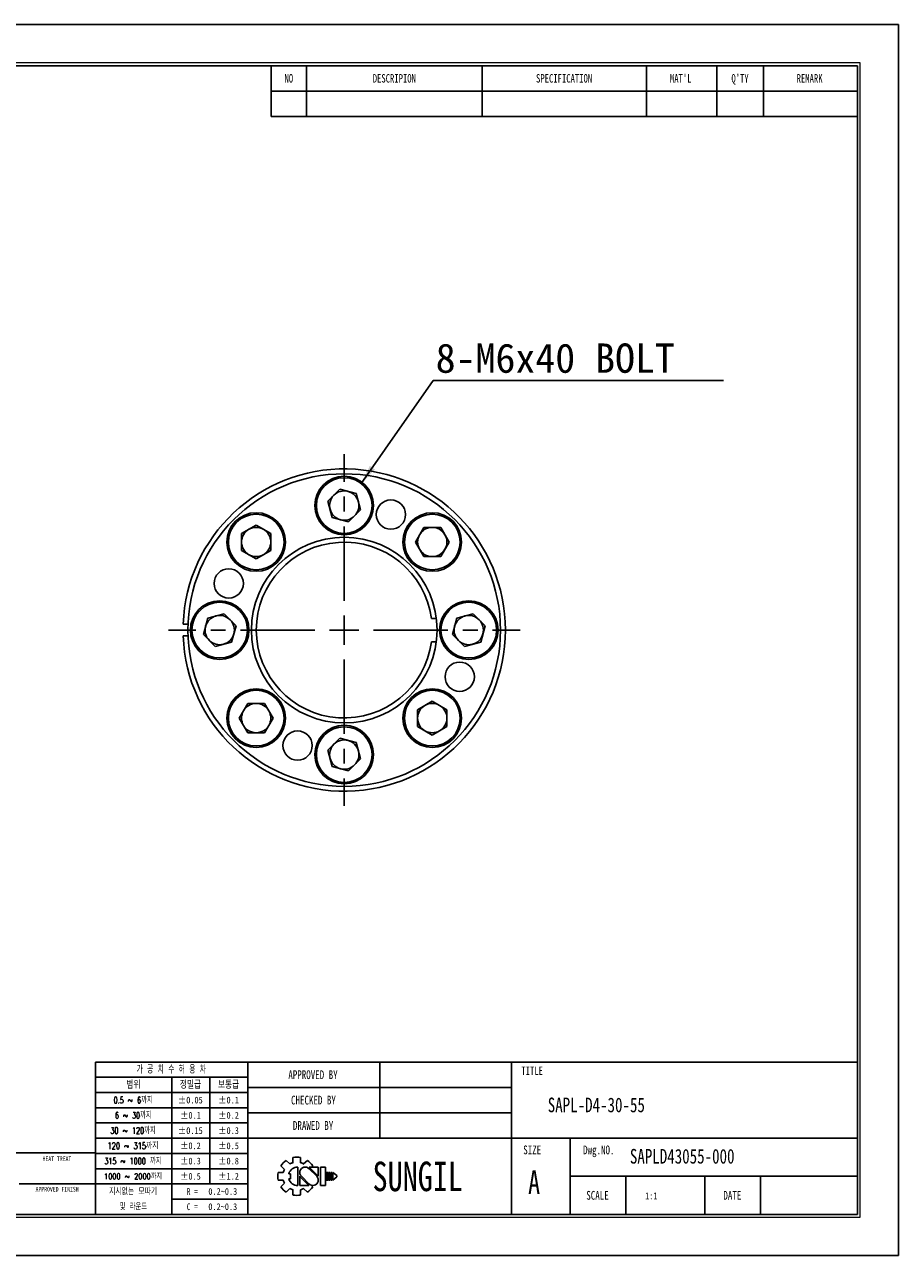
# Model space of a CAD drawing. Header units: millimetres. Extents: x 0 to 297, y 0 to 210.
# Tile 2 of 2: x 148 to 297, y 0 to 210. Entities that reach past the tile are written whole.
import ezdxf
from ezdxf.enums import TextEntityAlignment as Align

# ---------------------------------------------------------------- set-up
doc = ezdxf.new("R2010")
doc.units = ezdxf.units.MM
doc.header["$PDSIZE"] = -1
doc.linetypes.add('CENTERX2', pattern=[20.32, 12.7, -2.54, 2.54, -2.54])
doc.layers.add('문자', color=7, linetype='Continuous')
doc.layers.add('중심선', color=1, linetype='CENTERX2')
doc.layers.add('치수선', color=5, linetype='Continuous', lineweight=15)
doc.styles.add('SLDTEXTSTYLE0', font='TXT', dxfattribs={"width": 0.75})
doc.styles.add('SLDTEXTSTYLE1', font='TXT', dxfattribs={"width": 0.634615, "bigfont": 'bigfont'})
doc.styles.add('SLDTEXTSTYLE2', font='TXT', dxfattribs={"width": 0.75, "bigfont": 'bigfont'})
doc.styles.add('SLDTEXTSTYLE3', font='TXT', dxfattribs={"width": 0.694444, "bigfont": 'bigfont'})
doc.styles.add('SLDTEXTSTYLE4', font='TXT', dxfattribs={"width": 0.6875, "bigfont": 'bigfont'})
doc.styles.add('SLDTEXTSTYLE5', font='TXT', dxfattribs={"width": 0.7, "bigfont": 'bigfont'})
doc.styles.add('SLDTEXTSTYLE6', font='TXT', dxfattribs={"width": 0.692308, "bigfont": 'bigfont'})
doc.styles.add('SLDTEXTSTYLE7', font='TXT', dxfattribs={"width": 0.666667})
doc.dimstyles.new('SLDDIMSTYLE1', dxfattribs={"dimtxt": 0.18, "dimasz": 3.302, "dimexe": 0, "dimexo": 0.0625, "dimgap": 0, "dimtad": 0, "dimtih": 1, "dimtoh": 1, "dimdec": 0, "dimrnd": 1e-09, "dimzin": 0, "dimdsep": 46, "dimtxsty": 'Standard', "dimsah": 1, "dimcen": 0.09, "dimadec": 0, "dimazin": 0, "dimtfac": 3.302, "dimtdec": 0, "dimtofl": 0, "dimtmove": 0, "dimatfit": 3, "dimfxl": 1, "dimfrac": 2, "dimtolj": 1, "dimtzin": 0, "dimarcsym": 0})

# ---------------------------------------------------------------- blocks, each defined once
blk = doc.blocks.new('AAAA')
at = {"color": 250, "true_color": 0x191924}
for p, q in [((-298.87, 124.28), (-595.87, 124.28)), ((-298.87, -85.72), (-298.87, 124.28)), ((-595.87, -85.72), (-298.87, -85.72))]:
    blk.add_line(p, q, dxfattribs=at)
at = {"lineweight": 0}
for p, q in [((-305.37, 117.78), (-585.87, 117.78)), ((-305.37, -79.22), (-305.37, 117.78)), ((-585.87, -79.22), (-305.37, -79.22))]:
    blk.add_line(p, q, dxfattribs=at)
for p, q in [((-305.87, 117.28), (-585.37, 117.28)), ((-405.87, 117.28), (-405.87, 108.62)), ((-399.87, 117.28), (-399.87, 108.62)), ((-369.87, 117.28), (-369.87, 108.62)), ((-341.87, 117.28), (-341.87, 108.62)), ((-329.87, 117.28), (-329.87, 108.62)), ((-321.87, 117.28), (-321.87, 108.62)), ((-305.87, -78.72), (-305.87, 117.28)), ((-405.87, 112.95), (-305.87, 112.95)), ((-405.87, 108.62), (-305.87, 108.62)), ((-305.87, -52.72), (-435.87, -52.72)), ((-435.87, -52.72), (-435.87, -78.72)), ((-409.87, -52.72), (-409.87, -78.72)), ((-387.37, -52.72), (-387.37, -65.72)), ((-364.87, -52.72), (-364.87, -78.72)), ((-409.87, -55.32), (-435.87, -55.32)), ((-422.87, -55.32), (-422.87, -78.72)), ((-416.37, -55.32), (-416.37, -73.52)), ((-409.87, -57.92), (-435.87, -57.92)), ((-364.87, -57.05), (-409.87, -57.05)), ((-409.87, -60.52), (-435.87, -60.52)), ((-364.87, -61.38), (-409.87, -61.38)), ((-409.87, -63.12), (-435.87, -63.12)), ((-409.87, -65.72), (-435.87, -65.72)), ((-305.87, -65.72), (-409.87, -65.72)), ((-354.87, -65.72), (-354.87, -78.72)), ((-435.87, -68.22), (-533.87, -68.22)), ((-409.87, -68.32), (-435.87, -68.32)), ((-402.17, -69.02), (-402.17, -69.9)), ((-400.87, -69.02), (-400.87, -69.9)), ((-409.87, -70.92), (-435.87, -70.92)), ((-404.24, -70.42), (-403.62, -71.04)), ((-403.32, -69.5), (-402.7, -70.12)), ((-401.37, -70.64), (-401.37, -73.79)), ((-400.35, -70.12), (-399.72, -69.5)), ((-398.13, -72.22), (-399.46, -70.88)), ((-397.85, -72.19), (-399.4, -70.64)), ((-399.4, -70.64), (-397.85, -70.64)), ((-399.03, -70.64), (-398.81, -70.42)), ((-397.85, -70.64), (-397.85, -72.22)), ((-397.48, -70.64), (-397.48, -73.79)), ((-397.48, -70.64), (-396.61, -70.64)), ((-396.61, -70.64), (-396.61, -73.79)), ((-404.71, -71.57), (-403.84, -71.57)), ((-404.71, -71.57), (-403.84, -71.57)), ((-404.71, -72.86), (-403.84, -72.86)), ((-404.24, -74.01), (-403.62, -73.39)), ((-402.89, -71.78), (-402.59, -71.78)), ((-402.89, -72.65), (-402.59, -72.65)), ((-402.59, -71.78), (-402.59, -72.65)), ((-401.01, -72.22), (-401.01, -73.79)), ((-401.01, -72.24), (-399.45, -73.79)), ((-400.73, -72.22), (-399.39, -73.55)), ((-396.46, -71.57), (-396.46, -72.86)), ((-396.46, -71.57), (-396.24, -71.57)), ((-396.46, -72.86), (-396.24, -72.86)), ((-396.24, -71.57), (-396.24, -72.86)), ((-396.09, -71.57), (-396.09, -72.86)), ((-396.09, -71.57), (-395.88, -71.57)), ((-396.09, -72.86), (-395.88, -72.86)), ((-395.88, -71.57), (-395.88, -72.86)), ((-395.72, -71.57), (-395.72, -72.86)), ((-395.72, -71.57), (-395.51, -71.57)), ((-395.72, -72.86), (-395.51, -72.86)), ((-395.51, -71.57), (-395.51, -72.86)), ((-395.36, -71.57), (-395.36, -72.86)), ((-395.36, -71.57), (-394.71, -72.11)), ((-394.71, -72.32), (-395.36, -72.86)), ((-394.71, -72.11), (-394.71, -72.22)), ((-394.71, -72.11), (-394.71, -72.32)), ((-394.71, -72.22), (-394.71, -72.32)), ((-305.87, -72.22), (-354.87, -72.22)), ((-345.37, -72.22), (-345.37, -78.72)), ((-331.87, -72.22), (-331.87, -78.72)), ((-322.37, -72.22), (-322.37, -78.72)), ((-448.87, -73.52), (-435.87, -73.52)), ((-409.87, -73.52), (-435.87, -73.52)), ((-403.32, -74.93), (-402.7, -74.31)), ((-402.17, -74.53), (-402.17, -75.41)), ((-401.01, -73.79), (-399.45, -73.79)), ((-400.87, -74.53), (-400.87, -75.41)), ((-400.35, -74.31), (-399.72, -74.93)), ((-399.08, -73.74), (-398.81, -74.01)), ((-397.48, -73.79), (-396.61, -73.79)), ((-409.87, -76.12), (-422.87, -76.12)), ((-585.37, -78.72), (-305.87, -78.72))]:
    blk.add_line(p, q)
for centre, radius, start, end in [((-401.52, -72.22), 3.26, 78.4943, 101.5057), ((-401.52, -72.22), 3.26, 123.4943, 146.5057), ((-401.52, -72.22), 2.4, 150.6872, 164.3128), ((-401.37, -72.22), 1.58, 90, 164.0671), ((-401.52, -72.22), 2.4, 105.6872, 119.3128), ((-400.09, -71.56), 0.919, 43.2202, 225.8282), ((-401.52, -72.22), 2.4, 60.6872, 74.3128), ((-401.52, -72.22), 3.26, 33.4943, 56.5057), ((-401.52, -72.22), 3.26, 168.4943, 191.5057), ((-401.52, -72.22), 2.4, 195.6872, 209.3128), ((-401.37, -72.22), 1.58, 195.9329, 270), ((-398.77, -72.87), 0.919, 223.2202, 45.8282), ((-401.52, -72.22), 3.26, 213.4943, 236.5057), ((-401.52, -72.22), 2.4, 240.6872, 254.3128), ((-401.52, -72.22), 3.26, 258.4943, 281.5057), ((-401.52, -72.22), 2.4, 285.6872, 299.3128), ((-401.52, -72.22), 3.26, 303.4943, 326.5057)]:
    blk.add_arc(centre, radius, start, end)
for p in [(-387.37, -57.05), (-387.37, -61.38)]:
    blk.add_point(p)
at = {"color": 250, "true_color": 0x191924, "width": 0.75}
for tag, height, style, p in [('TITLE', 2.5, 'SLDTEXTSTYLE2', (-358.7, -62.04)), ('도번', 2.5, 'SLDTEXTSTYLE2', (-344.69, -70.81)), ('필렛', 1.15, 'SLDTEXTSTYLE0', (-416.62, -75.73)), ('SCALE', 1.2, 'SLDTEXTSTYLE0', (-342.09, -76.51)), ('DATE', 1.2, 'SLDTEXTSTYLE0', (-318.85, -76.56)), ('모따기', 1.15, 'SLDTEXTSTYLE0', (-416.62, -78.33))]:
    blk.add_attdef(tag, text='', height=height, dxfattribs=dict(at, style=style)).set_placement(p, align=Align.BOTTOM_LEFT)
at = {"layer": '문자', "attachment_point": 2}
for s, insert, char_height, style in [('NO', (-402.88, 115.84), 1.444, 'SLDTEXTSTYLE0'), ('DESCRIPION', (-384.88, 115.84), 1.444, 'SLDTEXTSTYLE0'), ('SPECIFICATION', (-355.91, 115.84), 1.444, 'SLDTEXTSTYLE0'), ("MAT'L", (-336.01, 115.84), 1.444, 'SLDTEXTSTYLE0'), ("Q'TY", (-325.89, 115.84), 1.444, 'SLDTEXTSTYLE0'), ('REMARK', (-314.02, 115.84), 1.444, 'SLDTEXTSTYLE0'), ('가 공 치 수 허 용 차', (-422.94, -53.37), 1.3, 'SLDTEXTSTYLE1'), ('APPROVED BY', (-398.76, -54.14), 1.5, 'SLDTEXTSTYLE0'), ('TITLE', (-361.36, -53.5), 1.444, 'SLDTEXTSTYLE0'), ('범위', (-429.4, -56), 1.25, 'SLDTEXTSTYLE2'), ('정밀급', (-419.66, -56), 1.25, 'SLDTEXTSTYLE2'), ('보통급', (-413.16, -56), 1.25, 'SLDTEXTSTYLE2'), ('0.5 ~ 6까지', (-429.45, -58.67), 1.1, 'SLDTEXTSTYLE3'), ('±0.05', (-419.68, -58.64), 1.15, 'SLDTEXTSTYLE0'), ('±0.1', (-413.16, -58.64), 1.15, 'SLDTEXTSTYLE0'), ('CHECKED BY', (-398.68, -58.47), 1.5, 'SLDTEXTSTYLE0'), ('6 ~ 30까지', (-429.43, -61.27), 1.1, 'SLDTEXTSTYLE4'), ('±0.1', (-419.66, -61.24), 1.15, 'SLDTEXTSTYLE0'), ('±0.2', (-413.16, -61.24), 1.15, 'SLDTEXTSTYLE0'), ('DRAWED BY', (-398.74, -62.8), 1.5, 'SLDTEXTSTYLE0'), ('30 ~ 120까지', (-429.46, -63.87), 1.1, 'SLDTEXTSTYLE5'), ('±0.15', (-419.68, -63.84), 1.15, 'SLDTEXTSTYLE0'), ('±0.3', (-413.16, -63.84), 1.15, 'SLDTEXTSTYLE0'), ('120 ~ 315까지', (-429.47, -66.47), 1.1, 'SLDTEXTSTYLE2'), ('±0.2', (-419.66, -66.44), 1.15, 'SLDTEXTSTYLE0'), ('±0.5', (-413.16, -66.44), 1.15, 'SLDTEXTSTYLE0'), ('SIZE', (-361.35, -66.97), 1.5, 'SLDTEXTSTYLE0'), ('Dwg.NO.', (-349.99, -66.97), 1.5, 'SLDTEXTSTYLE0'), ('HEAT TREAT', (-442.45, -68.82), 0.8, 'SLDTEXTSTYLE0'), ('315 ~ 1000 까지', (-429.48, -69.07), 1.1, 'SLDTEXTSTYLE6'), ('±0.3', (-419.66, -69.04), 1.15, 'SLDTEXTSTYLE0'), ('±0.8', (-413.16, -69.04), 1.15, 'SLDTEXTSTYLE0'), ('SUNGIL', (-380.89, -69.72), 5.032, 'SLDTEXTSTYLE0'), ('A', (-361.03, -71.23), 4, 'SLDTEXTSTYLE0'), ('1000 ~ 2000까지', (-429.47, -71.73), 0.99, 'SLDTEXTSTYLE2'), ('±0.5', (-419.66, -71.64), 1.15, 'SLDTEXTSTYLE0'), ('±1.2', (-413.16, -71.64), 1.15, 'SLDTEXTSTYLE0'), ('APPROVED FINISH', (-442.42, -74.02), 0.8, 'SLDTEXTSTYLE0'), ('지시없는 모따기', (-429.45, -74.27), 1.1, 'SLDTEXTSTYLE2'), ('R =', (-419.36, -74.24), 1.15, 'SLDTEXTSTYLE7'), ('SCALE', (-350.21, -74.72), 1.5, 'SLDTEXTSTYLE0'), ('DATE', (-327.2, -74.72), 1.5, 'SLDTEXTSTYLE0'), ('및 라운드', (-429.41, -76.87), 1.1, 'SLDTEXTSTYLE5'), ('C =', (-419.36, -76.84), 1.15, 'SLDTEXTSTYLE7')]:
    blk.add_mtext(s, dxfattribs=dict(at, insert=insert, char_height=char_height, style=style))
blk = doc.blocks.new('SW_NOTE_0')
at = {"layer": '문자', "color": 0}
blk.add_line((49.53, 0), (0, 0), dxfattribs=at)
at = {"layer": '문자', "color": 0, "insert": (0.4, 6.32), "char_height": 5, "attachment_point": 1}
blk.add_mtext('{\\C3;8-M6x40 BOLT}', dxfattribs=at)
blk = doc.blocks.new('SW_CENTERMARKSYMBOL_0')
at = {"layer": '중심선', "color": 0}
for p, q in [((0, 5), (0, 30)), ((0, 0), (0, 2.5)), ((-5, 0), (-30, 0)), ((0, 0), (-2.5, 0)), ((0, 0), (0, -2.5)), ((0, 0), (2.5, 0)), ((5, 0), (30, 0)), ((0, -5), (0, -30))]:
    blk.add_line(p, q, dxfattribs=at)

msp = doc.modelspace()

# ---------------------------------------------------------------- linework, layer by layer
for p, q in [((199.685, 128.752), (201.726, 130.794)), ((201.726, 130.794), (204.515, 130.046)), ((200.432, 125.964), (199.685, 128.752)), ((204.515, 130.046), (205.262, 127.258)), ((205.262, 127.258), (203.221, 125.217)), ((184.948, 123.225), (187.448, 124.668)), ((187.448, 124.668), (189.948, 123.225)), ((203.221, 125.217), (200.432, 125.964)), ((214.613, 121.781), (216.056, 124.281)), ((216.056, 124.281), (218.943, 124.281)), ((218.943, 124.281), (220.386, 121.781)), ((184.948, 120.338), (184.948, 123.225)), ((189.948, 123.225), (189.948, 120.338)), ((187.448, 118.894), (184.948, 120.338)), ((189.948, 120.338), (187.448, 118.894)), ((216.056, 119.281), (214.613, 121.781)), ((220.386, 121.781), (218.943, 119.281)), ((218.943, 119.281), (216.056, 119.281)), ((179.182, 108.796), (181.971, 109.544)), ((181.971, 109.544), (184.012, 107.502)), ((221.682, 108.796), (224.471, 109.544)), ((224.471, 109.544), (226.512, 107.502)), ((174.992, 107.755), (175.829, 107.755)), ((178.435, 106.008), (179.182, 108.796)), ((184.012, 107.502), (183.265, 104.714)), ((218.184, 108.755), (217.34, 108.755)), ((220.935, 106.008), (221.682, 108.796)), ((226.512, 107.502), (225.765, 104.714)), ((175.829, 105.755), (174.992, 105.755)), ((180.476, 103.967), (178.435, 106.008)), ((222.976, 103.967), (220.935, 106.008)), ((183.265, 104.714), (180.476, 103.967)), ((217.34, 104.755), (218.184, 104.755)), ((225.765, 104.714), (222.976, 103.967)), ((215, 93.173), (217.5, 94.616)), ((217.5, 94.616), (220, 93.173)), ((184.561, 91.729), (186.004, 94.229)), ((186.004, 94.229), (188.891, 94.229)), ((188.891, 94.229), (190.334, 91.729)), ((215, 90.286), (215, 93.173)), ((220, 93.173), (220, 90.286)), ((186.004, 89.229), (184.561, 91.729)), ((190.334, 91.729), (188.891, 89.229)), ((188.891, 89.229), (186.004, 89.229)), ((199.685, 86.252), (201.726, 88.294)), ((201.726, 88.294), (204.515, 87.546)), ((217.5, 88.842), (215, 90.286)), ((220, 90.286), (217.5, 88.842)), ((200.432, 83.464), (199.685, 86.252)), ((204.515, 87.546), (205.262, 84.758)), ((205.262, 84.758), (203.221, 82.717)), ((203.221, 82.717), (200.432, 83.464))]:
    msp.add_line(p, q)
for centre, radius in [((202.474, 106.755), 26.663), ((202.474, 128.005), 5), ((202.474, 128.005), 4.75), ((210.434, 126.458), 2.5), ((187.448, 121.781), 5), ((187.448, 121.781), 4.75), ((217.5, 121.781), 5), ((217.5, 121.781), 4.75), ((202.474, 106.755), 15.837), ((182.771, 114.716), 2.5), ((181.224, 106.755), 5), ((181.224, 106.755), 4.75), ((223.724, 106.755), 5), ((223.724, 106.755), 4.75), ((222.176, 98.795), 2.5), ((187.448, 91.729), 5), ((217.5, 91.729), 5), ((187.448, 91.729), 4.75), ((217.5, 91.729), 4.75), ((202.474, 85.505), 5), ((194.513, 87.053), 2.5), ((202.474, 85.505), 4.75)]:
    msp.add_circle(centre, radius)
for centre, radius, start, end in [((202.474, 106.755), 27.5, 182.08394, 177.88385), ((202.474, 128.005), 2.5, 75, 135), ((202.474, 128.005), 2.5, 15, 75), ((202.474, 128.005), 2.5, 135, 195), ((202.474, 128.005), 2.5, 315, 15), ((202.474, 128.005), 2.5, 195, 255), ((202.474, 128.005), 2.5, 255, 315), ((187.448, 121.781), 2.5, 120, 180), ((187.448, 121.781), 2.5, 60, 120), ((187.448, 121.781), 2.5, 0, 60), ((217.5, 121.781), 2.5, 90, 150), ((217.5, 121.781), 2.5, 30, 90), ((217.5, 121.781), 2.5, 150, 210), ((217.5, 121.781), 2.5, 330, 30), ((187.448, 121.781), 2.5, 180, 240), ((202.474, 106.755), 15, 7.66226, 352.33774), ((187.448, 121.781), 2.5, 300, 0), ((217.5, 121.781), 2.5, 210, 270), ((217.5, 121.781), 2.5, 270, 330), ((187.448, 121.781), 2.5, 240, 300), ((181.224, 106.755), 2.5, 45, 105), ((223.724, 106.755), 2.5, 45, 105), ((181.224, 106.755), 2.5, 165, 225), ((181.224, 106.755), 2.5, 105, 165), ((181.224, 106.755), 2.5, 345, 45), ((223.724, 106.755), 2.5, 165, 225), ((223.724, 106.755), 2.5, 105, 165), ((223.724, 106.755), 2.5, 345, 45), ((181.224, 106.755), 2.5, 285, 345), ((223.724, 106.755), 2.5, 285, 345), ((181.224, 106.755), 2.5, 225, 285), ((223.724, 106.755), 2.5, 225, 285), ((187.448, 91.729), 2.5, 150, 210), ((187.448, 91.729), 2.5, 90, 150), ((187.448, 91.729), 2.5, 30, 90), ((187.448, 91.729), 2.5, 330, 30), ((217.5, 91.729), 2.5, 120, 180), ((217.5, 91.729), 2.5, 60, 120), ((217.5, 91.729), 2.5, 0, 60), ((187.448, 91.729), 2.5, 210, 270), ((187.448, 91.729), 2.5, 270, 330), ((217.5, 91.729), 2.5, 180, 240), ((217.5, 91.729), 2.5, 300, 0), ((217.5, 91.729), 2.5, 240, 300), ((202.474, 85.505), 2.5, 135, 195), ((202.474, 85.505), 2.5, 75, 135), ((202.474, 85.505), 2.5, 15, 75), ((202.474, 85.505), 2.5, 315, 15), ((202.474, 85.505), 2.5, 195, 255), ((202.474, 85.505), 2.5, 255, 315)]:
    msp.add_arc(centre, radius, start, end)

# ---------------------------------------------------------------- block references
at = {"color": 7, "linetype": 'Continuous'}
ref = msp.add_blockref('AAAA', (595.902, 85.776), dxfattribs=at)
ref.add_attrib('모따기', '0.2~0.3', dxfattribs={"layer": '문자', "height": 1.15, "style": 'SLDTEXTSTYLE0', "width": 0.75}).set_placement((179.283, 7.449), align=Align.BOTTOM_LEFT)
ref.add_attrib('필렛', '0.2~0.3', dxfattribs={"layer": '문자', "height": 1.15, "style": 'SLDTEXTSTYLE0', "width": 0.75}).set_placement((179.283, 10.049), align=Align.BOTTOM_LEFT)
ref.add_attrib('TITLE', 'SAPL-D4-30-55', dxfattribs={"layer": '문자', "height": 2.5, "style": 'SLDTEXTSTYLE0', "width": 0.75}).set_placement((237.199, 23.734), align=Align.BOTTOM_LEFT)
ref.add_attrib('도번', 'SAPLD43055-000', dxfattribs={"layer": '문자', "height": 2.5, "style": 'SLDTEXTSTYLE0', "width": 0.75}).set_placement((251.214, 14.971), align=Align.BOTTOM_LEFT)
ref.add_attrib('SCALE', '1:1', dxfattribs={"layer": '문자', "height": 1.2, "style": 'SLDTEXTSTYLE0', "width": 0.75}).set_placement((253.814, 9.262), align=Align.BOTTOM_LEFT)
at = {"layer": '중심선'}
msp.add_blockref('SW_CENTERMARKSYMBOL_0', (202.474, 106.755), dxfattribs=at)
at = {"layer": '치수선'}
msp.add_blockref('SW_NOTE_0', (217.676, 149.336), dxfattribs=at)

# ---------------------------------------------------------------- leaders
msp.add_leader([(205.391, 131.754), (217.676, 149.336)], dimstyle='SLDDIMSTYLE1', dxfattribs=at)

doc.saveas('drawing.dxf')
